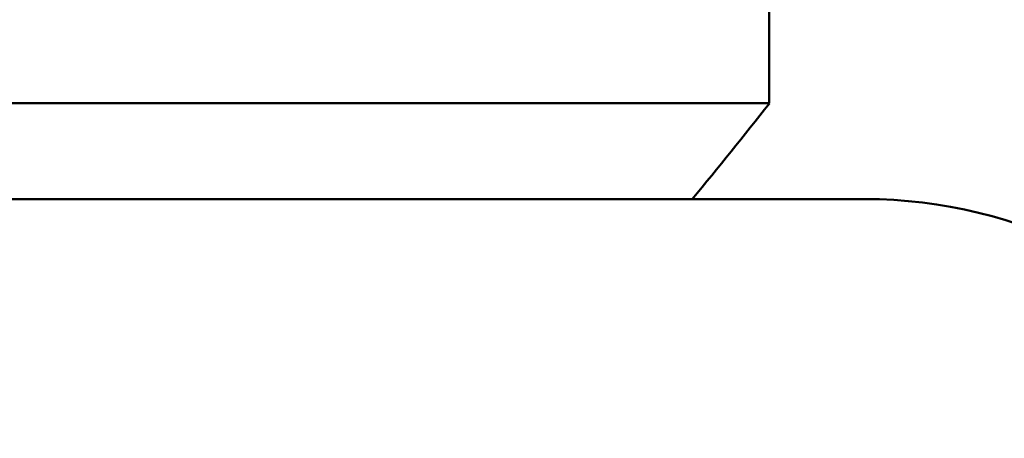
# Model space of a CAD drawing. Header units: millimetres. Extents: x 172 to 1631, y 500 to 2693.
# Tile 56 of 134: x 444.4 to 454.69, y 726.2 to 730.57. Entities that reach past the tile are written whole.
import ezdxf

# ---------------------------------------------------------------- set-up
doc = ezdxf.new("R2010")
doc.units = ezdxf.units.MM
doc.header["$LTSCALE"] = 10
doc.layers.add('Widoczne (ISO)', color=7, linetype='Continuous', lineweight=50)

msp = doc.modelspace()

# ---------------------------------------------------------------- linework, layer by layer
at = {"layer": 'Widoczne (ISO)'}
for p, q in [((452.234, 729.699), (452.234, 730.699)), ((452.234, 729.699), (416.234, 729.699)), ((453.234, 728.699), (415.235, 728.699))]:
    msp.add_line(p, q, dxfattribs=at)
msp.add_circle((434.234, 768.699), 50, dxfattribs=at)
for centre, radius, start, end in [((412.909, 760.577), 50, 320.3889, 321.8608), ((453.234, 723.699), 5, 35.5439, 90)]:
    msp.add_arc(centre, radius, start, end, dxfattribs=at)

doc.saveas('drawing.dxf')
